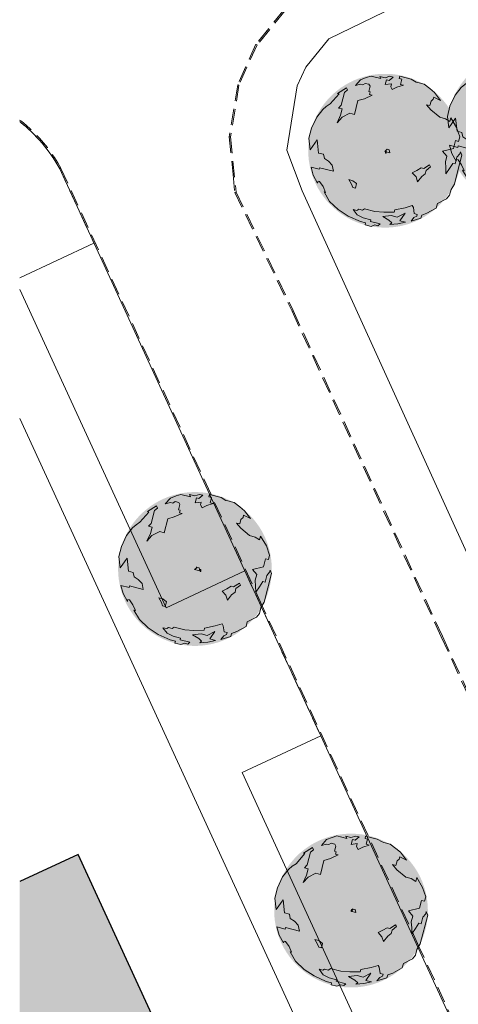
# Model space of a CAD drawing. Header units: millimetres. Extents: x -128777 to 62214, y -97338 to 68850.
# Tile 6 of 102: x -121415 to -104292, y -40598 to -2201. Entities that reach past the tile are written whole.
import ezdxf

# ---------------------------------------------------------------- set-up
doc = ezdxf.new("R2010")
doc.units = ezdxf.units.MM
doc.header["$LTSCALE"] = 200
doc.linetypes.add('HIDDEN2', pattern=[4.7625, 3.175, -1.5875])
doc.layers.add('A-DETL-GENF', color=92, linetype='Continuous', lineweight=13, transparency=0.3)
doc.layers.add('A-MASS', color=251, linetype='Continuous', lineweight=13, transparency=0.3)
for name, color, linetype, lineweight in [('A-DETL-MBND', 170, 'HIDDEN2', 13), ('A-FLOR-OTLN', 7, 'Continuous', 13), ('L-SITE', 6, 'Continuous', 13), ('S-COLS', 6, 'Continuous', 13)]:
    doc.layers.add(name, color=color, linetype=linetype, lineweight=lineweight)

# ---------------------------------------------------------------- blocks, each defined once
blk = doc.blocks.new('Stoeprand - Stoeprand-22783630-Situatie')
at = {"layer": 'A-DETL-MBND'}
for p, q in [((107407, -12628), (103639, 41459)), ((107457, -12624), (103691, 41439)), ((112314, 1690), (112546, -1642)), ((112546, -1642), (112876, -6388)), ((112876, -6388), (113561, -16224)), ((113609, -16184), (113225, -10680)), ((108354, -26564), (107407, -12628)), ((108404, -26560), (107457, -12624)), ((113561, -16225), (113896, -21030)), ((113717, -17740), (113609, -16186)), ((113896, -21030), (114867, -34973)), ((108801, -31676), (108354, -26564)), ((108852, -31680), (108404, -26560)), ((108240, -33770), (108801, -31676)), ((108668, -32365), (108852, -31680)), ((114917, -34968), (114695, -31779)), ((108287, -33789), (108668, -32365)), ((107218, -35540), (108240, -33770)), ((107258, -35571), (108287, -33789)), ((106005, -36753), (107218, -35540)), ((106036, -36793), (107258, -35571)), ((104502, -37621), (106005, -36753)), ((104523, -37667), (106036, -36793))]:
    blk.add_line(p, q, dxfattribs=at)
at = {"layer": 'A-DETL-MBND', "flags": 128}
blk.add_lwpolyline([(114867, -34973), (114905, -35211), (114953, -35447), (115010, -35681), (115076, -35912), (115151, -36141), (115236, -36366), (115330, -36588), (115432, -36806), (115543, -37020), (115662, -37229), (115706, -37298)], dxfattribs=at)
at = {"layer": 'A-DETL-MBND'}
blk.add_arc((120829, -34140), 5970, 187.9683, 211.284, dxfattribs=at)
for points in [[(108404, -26560), (108404, -26560), (108401, -26560), (108392, -26561), (108383, -26562), (108379, -26562)], [(108287, -33789), (108287, -33789), (108284, -33788), (108276, -33785), (108267, -33781), (108263, -33780)], [(114871, -34973), (114868, -34973), (114867, -34973), (114867, -34973)], [(114892, -34970), (114888, -34971), (114879, -34972), (114873, -34972), (114871, -34973)], [(107258, -35571), (107258, -35571), (107256, -35569), (107249, -35563), (107242, -35558), (107238, -35555)], [(106036, -36793), (106036, -36793), (106035, -36791), (106029, -36783), (106024, -36776), (106021, -36773)]]:
    blk.add_open_spline(points, degree=3, dxfattribs=at)
blk.add_open_spline([(108852, -31680), (108852, -31680), (108849, -31680), (108841, -31680), (108833, -31679), (108829, -31678), (108826, -31678)], degree=3, knots=[0, 0, 0, 0, 0.333333, 0.666667, 0.833333, 1, 1, 1, 1], dxfattribs=at)
blk = doc.blocks.new('300_28_ISR_kolom_vierkant_hout - alu tussenprofiel 32x77-22911240-Situatie')
at = {"layer": 'S-COLS'}
for p, q in [((16, 38.5), (-16, 38.5)), ((-16, 38.5), (-16, -38.5)), ((16, -38.5), (16, 38.5)), ((-16, -38.5), (16, -38.5))]:
    blk.add_line(p, q, dxfattribs=at)
blk = doc.blocks.new('90_P_L_D_Boom - boom_d6000-V142-Situatie')
at = {"layer": 'A-DETL-GENF', "transparency": 33554560}
h = blk.add_hatch(color=256, dxfattribs=at)
h.paths.add_polyline_path([(66, -2998), (258, -2986), (449, -2962), (637, -2925), (823, -2876), (1006, -2815), (1184, -2743), (1357, -2660), (1525, -2565), (1686, -2461), (1840, -2345), (1987, -2221), (2125, -2087), (2254, -1945), (2374, -1794), (2484, -1637), (2587, -1465), (2673, -1302), (2751, -1126), (2817, -945), (2872, -761), (2915, -573), (2948, -352), (2964, -192), (2970, 0), (2964, 193), (2945, 384), (2915, 573), (2872, 761), (2817, 945), (2751, 1126), (2673, 1302), (2584, 1472), (2484, 1637), (2374, 1794), (2254, 1945), (2125, 2087), (1974, 2231), (1840, 2345), (1656, 2480), (1525, 2565), (1357, 2660), (1184, 2743), (1006, 2815), (823, 2876), (637, 2925), (449, 2962), (258, 2986), (65, 2998), (-127, 2998), (-318, 2986), (-509, 2962), (-698, 2925), (-884, 2876), (-1066, 2815), (-1245, 2743), (-1418, 2660), (-1585, 2565), (-1747, 2461), (-1922, 2327), (-2047, 2221), (-2185, 2087), (-2315, 1945), (-2434, 1794), (-2544, 1637), (-2644, 1472), (-2733, 1302), (-2811, 1126), (-2877, 945), (-2932, 761), (-2975, 573), (-3006, 383), (-3024, 192), (-3030, 0), (-3024, -193), (-3005, -390), (-2975, -573), (-2932, -761), (-2877, -945), (-2811, -1126), (-2733, -1302), (-2644, -1472), (-2544, -1637), (-2434, -1794), (-2315, -1945), (-2185, -2087), (-2047, -2221), (-1901, -2345), (-1747, -2461), (-1585, -2565), (-1418, -2660), (-1245, -2743), (-1066, -2815), (-884, -2876), (-698, -2925), (-509, -2962), (-318, -2986), (-125, -2998)], flags=0)
h.paths.add_polyline_path([(49, 16), (17, 16), (17, 93), (49, 93)], flags=0)
h.paths.add_polyline_path([(2623, 384), (2623, 384), (2415, 835)], flags=0)
blk.add_hatch(color=256, dxfattribs=at).paths.add_polyline_path([(49, 16), (49, 93), (17, 93), (17, 16)], flags=0)
at = {"layer": 'A-DETL-GENF'}
for p, q in [((-1187, 2539), (-989, 2767)), ((-989, 2767), (-766, 2849)), ((-766, 2849), (-579, 2910)), ((-579, 2910), (-198, 2812)), ((-198, 2812), (-237, 2900)), ((-237, 2900), (-34, 2847)), ((-34, 2847), (153, 2908)), ((24, 2770), (-25, 2581)), ((126, 2744), (24, 2770)), ((284, 2874), (126, 2744)), ((153, 2908), (284, 2874)), ((517, 2814), (539, 2902)), ((619, 2788), (517, 2814)), ((539, 2902), (991, 2786)), ((566, 2584), (619, 2788)), ((991, 2786), (1180, 2675)), ((-1886, 2237), (-1534, 2457)), ((-1495, 2369), (-1612, 2275)), ((-1534, 2457), (-1495, 2369)), ((-986, 2596), (-1187, 2539)), ((-899, 2573), (-986, 2596)), ((-807, 2627), (-899, 2573)), ((-662, 2590), (-807, 2627)), ((-671, 2313), (-618, 2516)), ((-610, 2297), (-671, 2313)), ((-618, 2516), (-662, 2590)), ((-25, 2581), (216, 2612)), ((216, 2612), (187, 2496)), ((187, 2496), (251, 2386)), ((251, 2386), (431, 2479)), ((431, 2479), (683, 2554)), ((683, 2554), (566, 2584)), ((1180, 2675), (1253, 2656)), ((1253, 2656), (1500, 2592)), ((1500, 2592), (1722, 2427)), ((1722, 2427), (1899, 2272)), ((-2178, 1828), (-1828, 2222)), ((-1828, 2222), (-1886, 2237)), ((-1612, 2275), (-1740, 1778)), ((-1228, 1413), (-1089, 1954)), ((-1089, 1954), (-837, 2029)), ((-837, 2029), (-534, 2169)), ((-636, 2195), (-610, 2297)), ((-534, 2169), (-636, 2195)), ((1766, 1934), (1721, 1759)), ((1847, 2006), (1766, 1934)), ((1869, 2094), (1847, 2006)), ((2133, 1964), (1869, 2094)), ((1899, 2272), (2133, 1964)), ((-2699, 1310), (-2467, 1608)), ((-2467, 1608), (-2328, 1727)), ((-2328, 1727), (-2178, 1828)), ((-1740, 1778), (-1847, 1665)), ((-1847, 1665), (-1701, 1628)), ((-1701, 1628), (-1765, 1380)), ((1721, 1759), (1590, 1793)), ((1590, 1793), (1756, 1595)), ((1756, 1595), (2103, 1304)), ((-2903, 881), (-2699, 1310)), ((-1765, 1380), (-1902, 1089)), ((-1902, 1089), (-1707, 1303)), ((-1707, 1303), (-1403, 1458)), ((-1403, 1458), (-1228, 1413)), ((2103, 1304), (2322, 1247)), ((2322, 1247), (2496, 1140)), ((2496, 1140), (2533, 1286)), ((2533, 1286), (2761, 901)), ((-3004, 488), (-2903, 881)), ((2761, 901), (2885, 541)), ((-2949, 39), (-3004, 488)), ((-2680, 420), (-2949, 39)), ((-2625, -91), (-2680, 420)), ((2724, 396), (2645, 90)), ((2840, 366), (2724, 396)), ((2885, 541), (2840, 366)), ((-43, -26), (56, 57)), ((56, 57), (129, 39)), ((129, 39), (161, -78)), ((2645, 90), (2214, -16)), ((-2436, -140), (-2625, -91)), ((-2400, -304), (-2436, -140)), ((-2241, -408), (-2400, -304)), ((161, -78), (-43, -26)), ((2214, -16), (2380, -215)), ((2380, -215), (2324, -433)), ((2964, -179), (2675, -1300)), ((2706, -516), (2774, -254)), ((2774, -254), (2884, -127)), ((2884, -127), (2907, -40)), ((2907, -40), (2964, -179)), ((-2832, -957), (-2921, -639)), ((-2921, -639), (-2601, -721)), ((-2601, -721), (-2586, -663)), ((-2586, -663), (-2047, -802)), ((-2096, -569), (-2241, -408)), ((-2047, -802), (-2096, -569)), ((1031, -861), (1210, -768)), ((1210, -768), (1378, -671)), ((1378, -671), (1479, -697)), ((1479, -697), (1703, -553)), ((1570, -767), (1536, -898)), ((1746, -626), (1570, -767)), ((1703, -553), (1746, -626)), ((2324, -433), (2340, -670)), ((2340, -670), (2343, -904)), ((2343, -904), (2490, -693)), ((2490, -693), (2619, -494)), ((2619, -494), (2706, -516)), ((-2663, -1264), (-2832, -957)), ((-1337, -1311), (-1445, -1127)), ((-1445, -1127), (-1285, -1169)), ((1178, -1023), (1031, -861)), ((1239, -1210), (1178, -1023)), ((1401, -1003), (1239, -1210)), ((1536, -898), (1401, -1003)), ((-2644, -1192), (-2663, -1264)), ((-2586, -1207), (-2644, -1192)), ((-2449, -1397), (-2586, -1207)), ((-2352, -1624), (-2449, -1397)), ((-1290, -1431), (-1337, -1311)), ((-1188, -1458), (-1290, -1431)), ((-1285, -1169), (-1143, -1283)), ((-1143, -1283), (-1188, -1458)), ((2543, -1514), (2486, -1733)), ((2675, -1300), (2543, -1514)), ((-2194, -1975), (-2410, -1609)), ((-2410, -1609), (-2352, -1624)), ((2372, -1877), (2013, -2064)), ((2486, -1733), (2372, -1877)), ((-1857, -2295), (-2194, -1975)), ((-1469, -2550), (-1857, -2295)), ((-1132, -2326), (-1278, -2289)), ((-1278, -2289), (-1115, -2501)), ((-1059, -2283), (-1132, -2326)), ((-913, -2320), (-1059, -2283)), ((-836, -2263), (-913, -2320)), ((-428, -2367), (-836, -2263)), ((349, -2304), (327, -2391)), ((758, -2222), (349, -2304)), ((1031, -2137), (758, -2222)), ((1074, -2211), (1031, -2137)), ((1106, -2452), (1074, -2211)), ((1968, -2239), (1605, -2440)), ((2013, -2064), (1968, -2239)), ((-996, -2765), (-1469, -2550)), ((-1115, -2501), (-882, -2623)), ((-882, -2623), (-591, -2698)), ((-78, -2395), (-428, -2367)), ((-123, -2570), (213, -2532)), ((120, -2711), (-123, -2570)), ((327, -2391), (-78, -2395)), ((213, -2532), (446, -2592)), ((446, -2592), (749, -2438)), ((749, -2438), (550, -2728)), ((983, -2746), (1097, -2605)), ((1371, -2629), (983, -2746)), ((1097, -2605), (1203, -2554)), ((1222, -2482), (1106, -2452)), ((1203, -2554), (1222, -2482)), ((1401, -2512), (1371, -2629)), ((1605, -2440), (1401, -2512)), ((-793, -2817), (-996, -2765)), ((-811, -2890), (-793, -2817)), ((-578, -2950), (-811, -2890)), ((-591, -2698), (-606, -2757)), ((-606, -2757), (-227, -2854)), ((-425, -2896), (-578, -2950)), ((-308, -2926), (-425, -2896)), ((-227, -2854), (-308, -2926)), ((232, -2817), (120, -2711)), ((155, -2875), (232, -2817)), ((473, -2848), (155, -2875)), ((771, -2785), (473, -2848)), ((550, -2728), (771, -2785))]:
    blk.add_line(p, q, dxfattribs=at)
blk = doc.blocks.new('90_P_L_D_Boom - boom_d6000-V143-Situatie')
at = {"layer": 'A-DETL-GENF', "transparency": 33554560}
h = blk.add_hatch(color=256, dxfattribs=at)
h.paths.add_polyline_path([(66, -2998), (258, -2986), (449, -2961), (638, -2925), (823, -2876), (1006, -2815), (1184, -2743), (1357, -2660), (1525, -2565), (1686, -2461), (1840, -2345), (1987, -2221), (2125, -2087), (2254, -1945), (2380, -1785), (2484, -1637), (2584, -1472), (2673, -1302), (2751, -1126), (2817, -945), (2863, -789), (2845, -761), (2751, -602), (2671, -449), (2593, -274), (2527, -93), (2472, 91), (2429, 279), (2399, 469), (2380, 660), (2374, 870), (2380, 1044), (2399, 1236), (2434, 1446), (2477, 1646), (2372, 1797), (2254, 1945), (2125, 2087), (1987, 2221), (1840, 2345), (1686, 2461), (1525, 2565), (1357, 2660), (1184, 2743), (1006, 2815), (823, 2876), (636, 2925), (449, 2962), (258, 2986), (65, 2998), (-127, 2998), (-318, 2986), (-509, 2962), (-698, 2925), (-884, 2876), (-1066, 2815), (-1245, 2743), (-1418, 2660), (-1585, 2565), (-1747, 2461), (-1901, 2345), (-2047, 2221), (-2185, 2087), (-2315, 1945), (-2434, 1794), (-2544, 1637), (-2644, 1472), (-2733, 1302), (-2811, 1126), (-2877, 945), (-2932, 761), (-2975, 573), (-3006, 383), (-3024, 192), (-3030, 0), (-3024, -193), (-3006, -384), (-2975, -573), (-2932, -761), (-2877, -945), (-2811, -1126), (-2733, -1302), (-2644, -1472), (-2544, -1637), (-2434, -1794), (-2315, -1945), (-2185, -2087), (-2047, -2221), (-1901, -2345), (-1747, -2461), (-1585, -2565), (-1418, -2660), (-1245, -2743), (-1066, -2815), (-884, -2876), (-698, -2925), (-509, -2962), (-318, -2986), (-125, -2998)], flags=0)
h.paths.add_polyline_path([(16, -96), (-16, -96), (-16, -19), (16, -19)], flags=0)
for points in [[(2863, -790), (2872, -761), (2915, -573), (2946, -373), (2964, -192), (2970, 0), (2962, 210), (2945, 384), (2915, 573), (2871, 762), (2817, 945), (2751, 1126), (2664, 1319), (2584, 1472), (2480, 1641), (2472, 1613), (2429, 1426), (2399, 1236), (2380, 1044), (2375, 825), (2380, 659), (2399, 469), (2429, 279), (2472, 91), (2527, -93), (2593, -274), (2680, -467), (2760, -620), (2863, -789)], [(16, -96), (16, -19), (-16, -19), (-16, -96)]]:
    blk.add_hatch(color=256, dxfattribs=at).paths.add_polyline_path(points, flags=0)
at = {"layer": 'A-DETL-GENF'}
for p, q in [((-1187, 2539), (-989, 2767)), ((-989, 2767), (-766, 2849)), ((-766, 2849), (-579, 2910)), ((-579, 2910), (-198, 2812)), ((-198, 2812), (-237, 2900)), ((-237, 2900), (-34, 2847)), ((-34, 2847), (153, 2908)), ((24, 2770), (-25, 2581)), ((126, 2744), (24, 2770)), ((284, 2874), (126, 2744)), ((153, 2908), (284, 2874)), ((517, 2814), (539, 2902)), ((619, 2788), (517, 2814)), ((539, 2902), (991, 2786)), ((566, 2584), (619, 2788)), ((991, 2786), (1180, 2675)), ((-1886, 2237), (-1534, 2457)), ((-1495, 2369), (-1612, 2275)), ((-1534, 2457), (-1495, 2369)), ((-986, 2596), (-1187, 2539)), ((-899, 2573), (-986, 2596)), ((-807, 2627), (-899, 2573)), ((-662, 2590), (-807, 2627)), ((-671, 2313), (-618, 2516)), ((-610, 2297), (-671, 2313)), ((-618, 2516), (-662, 2590)), ((-25, 2581), (216, 2612)), ((216, 2612), (187, 2496)), ((187, 2496), (251, 2386)), ((251, 2386), (431, 2479)), ((431, 2479), (683, 2554)), ((683, 2554), (566, 2584)), ((1180, 2675), (1253, 2656)), ((1253, 2656), (1500, 2592)), ((1500, 2592), (1722, 2427)), ((1722, 2427), (1899, 2272)), ((-2178, 1828), (-1828, 2222)), ((-1828, 2222), (-1886, 2237)), ((-1612, 2275), (-1740, 1778)), ((-1228, 1413), (-1089, 1954)), ((-1089, 1954), (-837, 2029)), ((-837, 2029), (-534, 2169)), ((-636, 2195), (-610, 2297)), ((-534, 2169), (-636, 2195)), ((1766, 1934), (1721, 1759)), ((1847, 2006), (1766, 1934)), ((1869, 2094), (1847, 2006)), ((2133, 1964), (1869, 2094)), ((1899, 2272), (2133, 1964)), ((-2699, 1310), (-2467, 1608)), ((-2467, 1608), (-2328, 1727)), ((-2328, 1727), (-2178, 1828)), ((-1740, 1778), (-1847, 1665)), ((-1847, 1665), (-1701, 1628)), ((-1701, 1628), (-1765, 1380)), ((1721, 1759), (1590, 1793)), ((1590, 1793), (1756, 1595)), ((1756, 1595), (2103, 1304)), ((-2903, 881), (-2699, 1310)), ((-1765, 1380), (-1902, 1089)), ((-1902, 1089), (-1707, 1303)), ((-1707, 1303), (-1403, 1458)), ((-1403, 1458), (-1228, 1413)), ((2103, 1304), (2322, 1247)), ((2322, 1247), (2395, 1202)), ((2395, 1202), (2496, 1140)), ((2496, 1140), (2533, 1286)), ((2533, 1286), (2761, 901)), ((-3004, 488), (-2903, 881)), ((2761, 901), (2885, 541)), ((-2949, 39), (-3004, 488)), ((-2680, 420), (-2949, 39)), ((-2625, -91), (-2680, 420)), ((2724, 396), (2645, 90)), ((2840, 366), (2724, 396)), ((2885, 541), (2840, 366)), ((-43, -26), (56, 57)), ((56, 57), (129, 39)), ((129, 39), (161, -78)), ((2484, 50), (2214, -16)), ((2645, 90), (2487, 51)), ((-2436, -140), (-2625, -91)), ((-2400, -304), (-2436, -140)), ((-2241, -408), (-2400, -304)), ((161, -78), (-43, -26)), ((2214, -16), (2380, -215)), ((2380, -215), (2324, -433)), ((2706, -516), (2774, -254)), ((2774, -254), (2884, -127)), ((2964, -179), (2823, -725)), ((2884, -127), (2907, -40)), ((2907, -40), (2964, -179)), ((-2832, -957), (-2921, -639)), ((-2921, -639), (-2601, -721)), ((-2601, -721), (-2586, -663)), ((-2586, -663), (-2047, -802)), ((-2096, -569), (-2241, -408)), ((-2047, -802), (-2096, -569)), ((1031, -861), (1210, -768)), ((1210, -768), (1378, -671)), ((1378, -671), (1479, -697)), ((1479, -697), (1703, -553)), ((1570, -767), (1536, -898)), ((1746, -626), (1570, -767)), ((1703, -553), (1746, -626)), ((2324, -433), (2340, -670)), ((2340, -670), (2343, -904)), ((2343, -904), (2490, -693)), ((2490, -693), (2619, -494)), ((2619, -494), (2706, -516)), ((2823, -725), (2675, -1300)), ((-2663, -1264), (-2832, -957)), ((-1337, -1311), (-1445, -1127)), ((-1445, -1127), (-1285, -1169)), ((1178, -1023), (1031, -861)), ((1239, -1210), (1178, -1023)), ((1401, -1003), (1239, -1210)), ((1536, -898), (1401, -1003)), ((-2644, -1192), (-2663, -1264)), ((-2586, -1207), (-2644, -1192)), ((-2449, -1397), (-2586, -1207)), ((-2352, -1624), (-2449, -1397)), ((-1290, -1431), (-1337, -1311)), ((-1188, -1458), (-1290, -1431)), ((-1285, -1169), (-1143, -1283)), ((-1143, -1283), (-1188, -1458)), ((2543, -1514), (2486, -1733)), ((2675, -1300), (2543, -1514)), ((-2194, -1975), (-2410, -1609)), ((-2410, -1609), (-2352, -1624)), ((2372, -1877), (2013, -2064)), ((2486, -1733), (2372, -1877)), ((-1857, -2295), (-2194, -1975)), ((-1469, -2550), (-1857, -2295)), ((-1132, -2326), (-1278, -2289)), ((-1278, -2289), (-1115, -2501)), ((-1059, -2283), (-1132, -2326)), ((-913, -2320), (-1059, -2283)), ((-836, -2263), (-913, -2320)), ((-428, -2367), (-836, -2263)), ((349, -2304), (327, -2391)), ((758, -2222), (349, -2304)), ((1031, -2137), (758, -2222)), ((1074, -2211), (1031, -2137)), ((1106, -2452), (1074, -2211)), ((1968, -2239), (1605, -2440)), ((2013, -2064), (1968, -2239)), ((-996, -2765), (-1469, -2550)), ((-1115, -2501), (-882, -2623)), ((-882, -2623), (-591, -2698)), ((-78, -2395), (-428, -2367)), ((-123, -2570), (213, -2532)), ((120, -2711), (-123, -2570)), ((327, -2391), (-78, -2395)), ((213, -2532), (446, -2592)), ((446, -2592), (749, -2438)), ((749, -2438), (550, -2728)), ((983, -2746), (1097, -2605)), ((1371, -2629), (983, -2746)), ((1097, -2605), (1203, -2554)), ((1222, -2482), (1106, -2452)), ((1203, -2554), (1222, -2482)), ((1401, -2512), (1371, -2629)), ((1605, -2440), (1401, -2512)), ((-793, -2817), (-996, -2765)), ((-811, -2890), (-793, -2817)), ((-578, -2950), (-811, -2890)), ((-591, -2698), (-606, -2757)), ((-606, -2757), (-227, -2854)), ((-425, -2896), (-578, -2950)), ((-308, -2926), (-425, -2896)), ((-227, -2854), (-308, -2926)), ((232, -2817), (120, -2711)), ((155, -2875), (232, -2817)), ((473, -2848), (155, -2875)), ((771, -2785), (473, -2848)), ((550, -2728), (771, -2785))]:
    blk.add_line(p, q, dxfattribs=at)

msp = doc.modelspace()

# ---------------------------------------------------------------- hatches: boundary and pattern name
at = {"layer": 'A-MASS', "lineweight": 5}
msp.add_hatch(color=256, dxfattribs=at).paths.add_polyline_path([(-121414.8, -50411.3), (-113576.2, -46798.8), (-119128.5, -34750.8), (-121414.8, -35804.5), (-121414.8, -49110.9)], flags=0)

# ---------------------------------------------------------------- linework, layer by layer
at = {"layer": 'A-FLOR-OTLN'}
for p, q in [((-107179.1, -1899), (-109343.5, -2943)), ((-109343.5, -2943), (-110250.5, -4053.1)), ((-110250.5, -4053.1), (-110579, -4782.5)), ((-110579, -4782.5), (-110987.5, -7290.4)), ((-110987.5, -7290.4), (-110385.2, -8880.1)), ((-111974, -25114.9), (-119851.7, -8014.4)), ((-110385.2, -8880.1), (-103379.6, -24280.8)), ((-118514.1, -10917.9), (-121414.8, -12269.1)), ((-121414.8, -12718.6), (-115696.1, -25133.3)), ((-104918.1, -53574.8), (-121414.8, -17754)), ((-115696.1, -25133.3), (-112625.9, -23699.7)), ((-109665, -30127.2), (-111973.2, -25116.7)), ((-109664.8, -30127.2), (-112736, -31560.7)), ((-105856.6, -38393.7), (-109664.8, -30127.2)), ((-112736, -31560.7), (-106542.9, -45003.6)), ((-104503.7, -41330.3), (-105856.2, -38394.5))]:
    msp.add_line(p, q, dxfattribs=at)
msp.add_arc((-125087, -10882.8), 5969.6, 28.71831, 52.03399, dxfattribs=at)
at = {"layer": 'A-MASS', "lineweight": 25}
for p, q in [((-119128.5, -34750.8), (-121414.8, -35804.5)), ((-113576.2, -46798.8), (-119128.5, -34750.8))]:
    msp.add_line(p, q, dxfattribs=at)

# ---------------------------------------------------------------- block references
at = {"layer": 'A-DETL-GENF', "rotation": 359.9920000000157}
for name, p in [('90_P_L_D_Boom - boom_d6000-V142-Situatie', (-101716, -6459.2)), ('90_P_L_D_Boom - boom_d6000-V143-Situatie', (-107120.2, -7310.6)), ('90_P_L_D_Boom - boom_d6000-V142-Situatie', (-114543.2, -23621.9)), ('90_P_L_D_Boom - boom_d6000-V142-Situatie', (-108450.6, -36942.8))]:
    msp.add_blockref(name, p, dxfattribs=at)
at = {"layer": 'L-SITE', "rotation": 200.7500000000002}
msp.add_blockref('Stoeprand - Stoeprand-22783630-Situatie', (0, 0), dxfattribs=at)
at = {"layer": 'S-COLS', "rotation": 359.9920000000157}
for p in [(-107120.2, -7367.6), (-114354.5, -23677.3), (-108450.6, -36942.8)]:
    msp.add_blockref('300_28_ISR_kolom_vierkant_hout - alu tussenprofiel 32x77-22911240-Situatie', p, dxfattribs=at)

doc.saveas('drawing.dxf')
